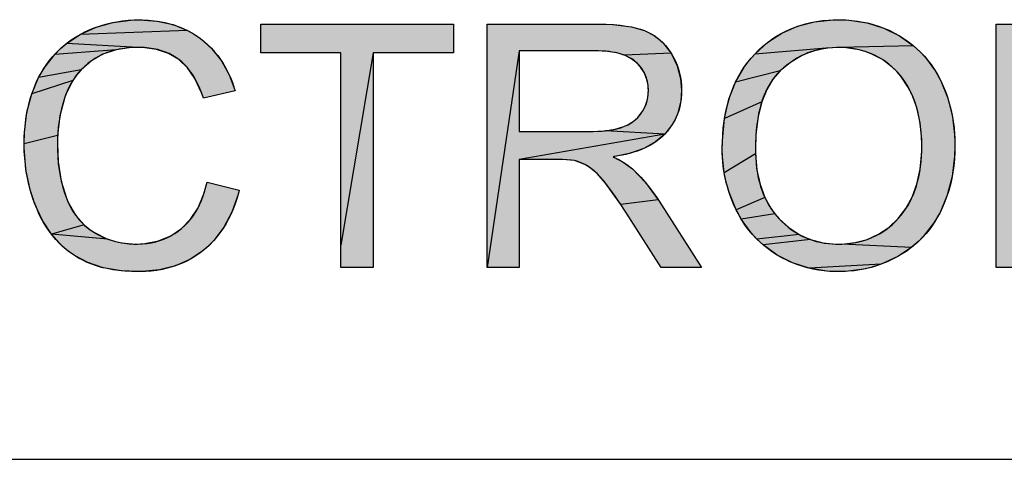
# Model space of a CAD drawing. Extents: x 0 to 1189, y 0 to 841.
# Tile 32 of 53: x 989.43 to 1006.23, y 70 to 77.5. Entities that reach past the tile are written whole.
import ezdxf

# ---------------------------------------------------------------- set-up
doc = ezdxf.new("R2010")
doc.units = 0
doc.header["$LTSCALE"] = 65.395
doc.header["$MEASUREMENT"] = 0
doc.layers.get('0').update_dxf_attribs({"linetype": 'CONTINUOUS'})

msp = doc.modelspace()

# ---------------------------------------------------------------- linework, layer by layer
at = {"color": 4, "linetype": 'Continuous'}
for p, q in [((990.73248, 77.3667), (991.02133, 77.44867)), ((991.02133, 77.44867), (991.32825, 77.4885)), ((991.32825, 77.4885), (991.46552, 77.49248)), ((991.46552, 77.49248), (991.46612, 77.49248)), ((991.46612, 77.49248), (991.77371, 77.47147)), ((991.77371, 77.47147), (992.04724, 77.41088)), ((1002.69951, 77.3836), (1002.9889, 77.45925)), ((1002.9889, 77.45925), (1003.30758, 77.49357)), ((1003.30758, 77.49357), (1003.40575, 77.49543)), ((1003.40575, 77.49543), (1003.58137, 77.4888)), ((1003.58137, 77.4888), (1003.8875, 77.44263)), ((990.45928, 77.24227), (990.73248, 77.3667)), ((992.2923, 77.31244), (990.45928, 77.24227)), ((992.04724, 77.41088), (992.2923, 77.31244)), ((992.2923, 77.31244), (992.40581, 77.24878)), ((993.54186, 77.42201), (996.83237, 77.42201)), ((993.54186, 76.93185), (993.54186, 77.42201)), ((996.83237, 77.42201), (996.83237, 76.93185)), ((999.24523, 77.42201), (999.55001, 77.41215)), ((999.55001, 77.41215), (999.86683, 77.37203)), ((999.86683, 77.37203), (1000.08913, 77.30978)), ((1000.08913, 77.30978), (1000.26571, 77.21835)), ((1002.43486, 77.26733), (1002.69951, 77.3836)), ((1003.8875, 77.44263), (1004.17376, 77.35333)), ((1004.17376, 77.35333), (1004.44192, 77.22086)), ((990.22793, 77.09037), (990.45928, 77.24227)), ((992.40581, 77.24878), (992.51335, 77.17545)), ((992.51335, 77.17545), (992.7091, 77.00134)), ((1000.26571, 77.21835), (1000.41764, 77.09015)), ((1002.19285, 77.1101), (1002.43486, 77.26733)), ((1004.44192, 77.22086), (1004.68045, 77.052)), ((990.02714, 76.90493), (990.12372, 77.00185)), ((991.07508, 76.98118), (990.02714, 76.90493)), ((990.12372, 77.00185), (990.22793, 77.09037)), ((991.45386, 77.02268), (990.22793, 77.09037)), ((991.07508, 76.98118), (990.8513, 76.90603)), ((991.33178, 77.01879), (991.07508, 76.98118)), ((991.45386, 77.02268), (991.33178, 77.01879)), ((991.52608, 77.02109), (991.45386, 77.02268)), ((991.76408, 76.98988), (991.52608, 77.02109)), ((991.9683, 76.92136), (991.76408, 76.98988)), ((992.7091, 77.00134), (992.87276, 76.79528)), ((997.9538, 76.96282), (997.40466, 73.27019)), ((999.27024, 76.96282), (997.9538, 76.96282)), ((997.9538, 76.96282), (997.9538, 75.58926)), ((999.46163, 76.95341), (999.27024, 76.96282)), ((999.61984, 76.92773), (999.46163, 76.95341)), ((1000.41764, 77.09015), (1000.54662, 76.92273)), ((1001.97216, 76.91062), (1002.19285, 77.1101)), ((1003.19071, 77.00799), (1001.97216, 76.91062)), ((1002.97436, 76.96072), (1002.87135, 76.9249)), ((1003.19071, 77.00799), (1002.97436, 76.96072)), ((1003.40853, 77.02268), (1003.19071, 77.00799)), ((1004.68045, 77.052), (1003.40853, 77.02268)), ((1003.53282, 77.01775), (1003.40853, 77.02268)), ((1003.7511, 76.98306), (1003.53282, 77.01775)), ((1003.85532, 76.95335), (1003.7511, 76.98306)), ((1003.95637, 76.91541), (1003.85532, 76.95335)), ((1004.68045, 77.052), (1004.78693, 76.95544)), ((1004.78693, 76.95544), (1004.88508, 76.85066)), ((989.85662, 76.68563), (990.02714, 76.90493)), ((990.6545, 76.79369), (990.47701, 76.63971)), ((990.8513, 76.90603), (990.6545, 76.79369)), ((992.14516, 76.81596), (991.9683, 76.92136)), ((992.29238, 76.67668), (992.14516, 76.81596)), ((992.87276, 76.79528), (993.00537, 76.55492)), ((994.90967, 76.93185), (993.54186, 76.93185)), ((994.90967, 73.27019), (994.90967, 76.93185)), ((995.45882, 76.93185), (994.90967, 73.65101)), ((996.83237, 76.93185), (995.45882, 76.93185)), ((995.45882, 76.93185), (995.45882, 73.27019)), ((999.74999, 76.88826), (999.61984, 76.92773)), ((1000.54662, 76.92273), (999.74999, 76.88826)), ((999.85655, 76.8366), (999.74999, 76.88826)), ((999.94315, 76.77333), (999.85655, 76.8366)), ((1000.54662, 76.92273), (1000.5511, 76.91549)), ((1000.5511, 76.91549), (1000.65027, 76.71036)), ((1001.78924, 76.68421), (1001.87614, 76.8011)), ((1001.87614, 76.8011), (1001.97216, 76.91062)), ((1002.77166, 76.88092), (1002.58224, 76.7685)), ((1002.87135, 76.9249), (1002.77166, 76.88092)), ((1004.14907, 76.81492), (1003.95637, 76.91541)), ((1004.31875, 76.68688), (1004.14907, 76.81492)), ((1004.88508, 76.85066), (1005.05631, 76.61639)), ((989.75353, 76.50851), (989.85662, 76.68563)), ((990.47701, 76.63971), (989.75353, 76.50851)), ((990.47701, 76.63971), (990.40166, 76.55227)), ((992.42122, 76.49118), (992.29238, 76.67668)), ((1000.02391, 76.68868), (999.94315, 76.77333)), ((1000.08498, 76.59577), (1000.02391, 76.68868)), ((1000.65027, 76.71036), (1000.70744, 76.49116)), ((1001.64279, 76.42823), (1001.78924, 76.68421)), ((1002.4042, 76.62161), (1001.64279, 76.42823)), ((1002.4042, 76.62161), (1002.27998, 76.47915)), ((1002.58224, 76.7685), (1002.4042, 76.62161)), ((1004.39462, 76.61322), (1004.31875, 76.68688)), ((1004.46449, 76.53311), (1004.39462, 76.61322)), ((1005.05631, 76.61639), (1005.14575, 76.45439)), ((989.63573, 76.22962), (989.75353, 76.50851)), ((990.33511, 76.45768), (989.63573, 76.22962)), ((990.33511, 76.45768), (990.22856, 76.24688)), ((990.40166, 76.55227), (990.33511, 76.45768)), ((992.5322, 76.24979), (992.42122, 76.49118)), ((993.00537, 76.55492), (993.10495, 76.28318)), ((1000.12735, 76.49378), (1000.08498, 76.59577)), ((1000.15124, 76.38183), (1000.12735, 76.49378)), ((1000.70744, 76.49116), (1000.72319, 76.28909)), ((1002.27998, 76.47915), (1002.17578, 76.30551)), ((1004.58645, 76.35295), (1004.46449, 76.53311)), ((1005.14575, 76.45439), (1005.26572, 76.15857)), ((993.10495, 76.28318), (992.56468, 76.15564)), ((1000.14678, 76.17033), (1000.15682, 76.28909)), ((1000.15682, 76.28909), (1000.15124, 76.38183)), ((1000.72319, 76.28909), (1000.71087, 76.1111)), ((1001.53163, 76.13884), (1001.64279, 76.42823)), ((1002.17578, 76.30551), (1002.09177, 76.0959)), ((1004.64985, 76.22819), (1004.58645, 76.35295)), ((989.55482, 75.92071), (989.63573, 76.22962)), ((990.20315, 76.17686), (990.11767, 75.85428)), ((990.22856, 76.24688), (990.20315, 76.17686)), ((992.56468, 76.15564), (992.5322, 76.24979)), ((1000.11665, 76.05723), (1000.13423, 76.11309)), ((1000.13423, 76.11309), (1000.14678, 76.17033)), ((1000.71087, 76.1111), (1000.65962, 75.90278)), ((1001.45654, 75.81096), (1001.53163, 76.13884)), ((1004.73547, 75.99584), (1004.64985, 76.22819)), ((1005.26572, 76.15857), (1005.34558, 75.83647)), ((1000.0465, 75.91691), (1000.06641, 75.94957)), ((1000.06641, 75.94957), (1000.11665, 76.05723)), ((1002.09177, 76.0959), (1001.45654, 75.81096)), ((1002.09177, 76.0959), (1002.02967, 75.84424)), ((1004.79278, 75.73715), (1004.73547, 75.99584)), ((989.51218, 75.57699), (989.55482, 75.92071)), ((990.11767, 75.85428), (990.07663, 75.52314)), ((999.89514, 75.75728), (999.9785, 75.8301)), ((999.9785, 75.8301), (1000.0465, 75.91691)), ((1000.61905, 75.80604), (1000.56846, 75.71413)), ((1000.65962, 75.90278), (1000.61905, 75.80604)), ((1001.42013, 75.43856), (1001.45654, 75.81096)), ((1002.02967, 75.84424), (1001.99261, 75.54351)), ((1005.34558, 75.83647), (1005.38413, 75.48454)), ((999.19694, 75.58982), (999.41884, 75.60273)), ((999.41884, 75.60273), (999.59176, 75.62979)), ((1000.43713, 75.54472), (999.41884, 75.60273)), ((999.59176, 75.62979), (999.72373, 75.66756)), ((999.72373, 75.66756), (999.79523, 75.69786)), ((999.79523, 75.69786), (999.89514, 75.75728)), ((1000.56846, 75.71413), (1000.43713, 75.54472)), ((1004.82001, 75.44875), (1004.79278, 75.73715)), ((989.5061, 75.37751), (989.51218, 75.57699)), ((990.07663, 75.52314), (989.5061, 75.37751)), ((990.07663, 75.52314), (990.07265, 75.38046)), ((1000.43713, 75.54472), (997.9538, 75.11355)), ((999.13509, 75.58927), (999.19694, 75.58982)), ((1000.43713, 75.54472), (1000.28065, 75.41106)), ((1001.41727, 75.29242), (1001.42013, 75.43856)), ((1001.99261, 75.54351), (1001.98382, 75.28372)), ((1004.82193, 75.34375), (1004.82001, 75.44875)), ((1005.38413, 75.48454), (1005.38743, 75.34079)), ((989.50686, 75.3082), (989.5061, 75.37751)), ((989.53681, 74.94379), (989.50686, 75.3082)), ((990.07265, 75.38046), (990.08651, 75.07392)), ((1000.08187, 75.30057), (999.8328, 75.21409)), ((1000.28065, 75.41106), (1000.08187, 75.30057)), ((1001.41849, 75.21456), (1001.41727, 75.29242)), ((1001.98382, 75.28372), (1001.98487, 75.20774)), ((1004.8202, 75.24019), (1004.82193, 75.34375)), ((1005.38743, 75.34079), (1005.3825, 75.16679)), ((998.69083, 75.11226), (998.59082, 75.11355)), ((998.89723, 75.09423), (998.69083, 75.11226)), ((999.8328, 75.21409), (999.55356, 75.15896)), ((999.55356, 75.15896), (999.7245, 75.06824)), ((1001.45183, 74.88393), (1001.41849, 75.21456)), ((1001.98487, 75.20774), (1001.45183, 74.88393)), ((1001.98487, 75.20774), (1002.00893, 74.92875)), ((1004.7941, 74.94743), (1004.8202, 75.24019)), ((1005.3825, 75.16679), (1005.34035, 74.82064)), ((989.60973, 74.59646), (989.53681, 74.94379)), ((990.08651, 75.07392), (990.13863, 74.74372)), ((999.07096, 75.0278), (998.89723, 75.09423)), ((999.14762, 74.98305), (999.07096, 75.0278)), ((999.2812, 74.87205), (999.14762, 74.98305)), ((999.7245, 75.06824), (999.8852, 74.95225)), ((999.8852, 74.95225), (1000.10516, 74.72091)), ((1002.00893, 74.92875), (1002.06243, 74.68285)), ((1004.73932, 74.6921), (1004.7941, 74.94743)), ((999.42602, 74.70569), (999.2812, 74.87205)), ((1001.48559, 74.72279), (1001.45183, 74.88393)), ((1005.34035, 74.82064), (1005.25696, 74.50333)), ((989.66228, 74.42834), (989.60973, 74.59646)), ((990.13863, 74.74372), (990.22629, 74.45531)), ((992.57262, 74.52574), (992.62645, 74.72605)), ((992.62645, 74.72605), (993.17646, 74.58685)), ((999.68437, 74.34555), (999.42602, 74.70569)), ((1000.10516, 74.72091), (1000.32643, 74.42293)), ((1001.53073, 74.56442), (1001.48559, 74.72279)), ((1002.06243, 74.68285), (1002.14339, 74.46542)), ((1004.65831, 74.4693), (1004.73932, 74.6921)), ((989.72552, 74.26391), (989.66228, 74.42834)), ((990.22629, 74.45531), (990.26433, 74.36689)), ((992.47271, 74.28682), (992.57262, 74.52574)), ((993.15683, 74.51415), (993.04898, 74.21244)), ((993.17646, 74.58685), (993.15683, 74.51415)), ((1000.32643, 74.42293), (999.68437, 74.34555)), ((1001.65513, 74.25625), (1001.53073, 74.56442)), ((1002.14339, 74.46542), (1001.65513, 74.25625)), ((1002.14339, 74.46542), (1002.25125, 74.27258)), ((1004.55219, 74.27484), (1004.65831, 74.4693)), ((1005.25696, 74.50333), (1005.13304, 74.21084)), ((989.81774, 74.07294), (989.72552, 74.26391)), ((990.26433, 74.36689), (990.3835, 74.1629)), ((992.34645, 74.09204), (992.47271, 74.28682)), ((999.82326, 74.13445), (999.68437, 74.34555)), ((1001.74187, 74.0965), (1001.65513, 74.25625)), ((1002.25125, 74.27258), (1002.31556, 74.18435)), ((1004.42069, 74.10539), (1004.55219, 74.27484)), ((990.3835, 74.1629), (990.53029, 73.99671)), ((992.19336, 73.93522), (992.34645, 74.09204)), ((993.04898, 74.21244), (992.91261, 73.95529)), ((1002.31556, 74.18435), (1001.74187, 74.0965)), ((1001.91163, 73.86024), (1001.74187, 74.0965)), ((1002.31556, 74.18435), (1002.3868, 74.10156)), ((1002.3868, 74.10156), (1002.55156, 73.95002)), ((1004.25943, 73.95436), (1004.42069, 74.10539)), ((1005.13304, 74.21084), (1005.02878, 74.03047)), ((989.97242, 73.8359), (989.81774, 74.07294)), ((990.53029, 73.99671), (989.97242, 73.8359)), ((990.53029, 73.99671), (990.61478, 73.92644)), ((990.61478, 73.92644), (990.7067, 73.86475)), ((992.00663, 73.8093), (992.19336, 73.93522)), ((992.91261, 73.95529), (992.74833, 73.73725)), ((1002.55156, 73.95002), (1002.72949, 73.83226)), ((1004.08376, 73.83632), (1004.25943, 73.95436)), ((1005.02878, 74.03047), (1004.85362, 73.80341)), ((990.9308, 73.7558), (989.97242, 73.8359)), ((990.15454, 73.63656), (989.97242, 73.8359)), ((990.7067, 73.86475), (990.9308, 73.7558)), ((990.9308, 73.7558), (991.04731, 73.71778)), ((991.79868, 73.72334), (992.00663, 73.8093)), ((1002.00941, 73.75401), (1001.91163, 73.86024)), ((1002.72949, 73.83226), (1002.00941, 73.75401)), ((1002.11582, 73.65573), (1002.00941, 73.75401)), ((1002.72949, 73.83226), (1002.82409, 73.78531)), ((1002.82409, 73.78531), (1002.92246, 73.74632)), ((1003.89221, 73.74967), (1004.08376, 73.83632)), ((1004.85362, 73.80341), (1004.75453, 73.70329)), ((990.25642, 73.55001), (990.15454, 73.63656)), ((991.04731, 73.71778), (991.16684, 73.69072)), ((991.16684, 73.69072), (991.41245, 73.66935)), ((991.41245, 73.66935), (991.56762, 73.67733)), ((991.56762, 73.67733), (991.79868, 73.72334)), ((992.65532, 73.64149), (992.55493, 73.55433)), ((992.74833, 73.73725), (992.65532, 73.64149)), ((1002.92246, 73.74632), (1002.11582, 73.65573)), ((1002.35496, 73.48282), (1002.11582, 73.65573)), ((1002.92246, 73.74632), (1003.13086, 73.69217)), ((1003.13086, 73.69217), (1003.35794, 73.66987)), ((1003.35794, 73.66987), (1003.39983, 73.66935)), ((1003.39983, 73.66935), (1003.45567, 73.67024)), ((1003.45567, 73.67024), (1003.68395, 73.69423)), ((1004.64771, 73.612), (1003.45567, 73.67024)), ((1003.68395, 73.69423), (1003.89221, 73.74967)), ((1004.64771, 73.612), (1004.41094, 73.45585)), ((1004.75453, 73.70329), (1004.64771, 73.612)), ((990.36549, 73.47221), (990.25642, 73.55001)), ((990.59071, 73.35324), (990.36549, 73.47221)), ((992.55493, 73.55433), (992.33216, 73.40672)), ((1002.61702, 73.34859), (1002.35496, 73.48282)), ((1004.41094, 73.45585), (1004.12718, 73.32628)), ((990.85308, 73.2666), (990.59071, 73.35324)), ((991.15915, 73.21421), (990.85308, 73.2666)), ((992.08733, 73.29863), (991.81806, 73.2296)), ((992.33216, 73.40672), (992.08733, 73.29863)), ((995.45882, 73.27019), (994.90967, 73.27019)), ((1002.89787, 73.25722), (1002.61702, 73.34859)), ((1004.12718, 73.32628), (1002.89787, 73.25722)), ((1003.20074, 73.20821), (1002.89787, 73.25722)), ((1003.9806, 73.27846), (1003.83084, 73.24194)), ((1004.12718, 73.32628), (1003.9806, 73.27846)), ((991.45682, 73.19955), (991.15915, 73.21421)), ((991.51939, 73.20038), (991.45682, 73.19955)), ((991.81806, 73.2296), (991.51939, 73.20038)), ((1003.40279, 73.19955), (1003.20074, 73.20821)), ((1003.52147, 73.20267), (1003.40279, 73.19955)), ((1003.83084, 73.24194), (1003.52147, 73.20267))]:
    msp.add_line(p, q, dxfattribs=at)
at = {"color": 3, "linetype": 'Continuous'}
for q in [(1037, 70), (1174, 70)]:
    msp.add_line((909, 70), q, dxfattribs=at)
at = {"color": 4, "linetype": 'Continuous'}
for points in [[(989.50611, 75.37163), (989.50612, 75.38732), (989.50868, 75.50817), (989.51554, 75.62469), (989.52656, 75.73709), (989.54163, 75.84555), (989.56064, 75.95024), (989.58349, 76.05134), (989.61012, 76.14902), (989.64047, 76.24343), (989.6745, 76.33472), (989.71218, 76.42304), (989.75353, 76.50851), (989.78373, 76.56505), (989.83051, 76.64475), (989.8801, 76.72044), (989.9325, 76.79228), (989.98775, 76.86044), (990.04589, 76.92503), (990.10699, 76.98618), (990.13868, 77.0155), (990.17113, 77.04397), (990.23832, 77.09842), (990.30866, 77.14958), (990.38226, 77.19752), (990.45928, 77.24226), (990.54408, 77.28627), (990.63035, 77.32596), (990.67407, 77.3442), (990.71818, 77.36139), (990.80757, 77.39257), (990.89863, 77.41954), (990.99145, 77.44231), (991.08616, 77.46088), (991.18289, 77.47523), (991.28176, 77.4853), (991.38291, 77.49105), (991.46552, 77.49248), (991.52544, 77.49174), (991.62582, 77.48703), (991.72228, 77.47811), (991.81505, 77.46512), (991.90431, 77.44816), (991.99028, 77.42732), (992.07312, 77.40268), (992.15301, 77.37426), (992.23012, 77.3421), (992.30459, 77.30617), (992.37655, 77.26645), (992.41164, 77.24514), (992.44614, 77.22287), (992.51335, 77.17545), (992.5789, 77.12368), (992.64109, 77.06884), (992.70003, 77.01084), (992.75576, 76.94966), (992.80833, 76.88521), (992.8578, 76.81739), (992.90422, 76.74606), (992.9476, 76.67106), (992.98796, 76.59222), (993.02528, 76.50936), (993.05951, 76.42226), (993.09059, 76.33073), (993.10495, 76.28318), (992.56468, 76.15563), (992.5532, 76.19056), (992.52065, 76.28012), (992.48612, 76.36259), (992.4497, 76.43844), (992.41146, 76.50809), (992.37147, 76.57195), (992.32975, 76.63038), (992.2863, 76.68372), (992.2411, 76.73226), (992.19408, 76.77627), (992.14516, 76.81596), (992.11891, 76.83511), (992.09201, 76.85332), (992.0363, 76.88695), (991.97789, 76.9169), (991.91661, 76.94323), (991.85226, 76.96594), (991.78463, 76.98499), (991.71346, 77.0003), (991.63852, 77.01176), (991.55953, 77.01923), (991.47621, 77.02253), (991.45386, 77.02268), (991.3838, 77.02142), (991.29497, 77.016), (991.2103, 77.00645), (991.12951, 76.99294), (991.05238, 76.97559), (990.97867, 76.95448), (990.90817, 76.92968), (990.84067, 76.90122), (990.776, 76.86909), (990.71399, 76.83327), (990.68393, 76.81395), (990.6545, 76.79369), (990.5938, 76.74743), (990.5371, 76.69864), (990.48423, 76.64724), (990.43505, 76.59318), (990.38945, 76.53634), (990.34737, 76.47665), (990.30878, 76.41404), (990.27363, 76.34837), (990.2419, 76.27946), (990.21361, 76.20713), (990.20315, 76.17686), (990.17128, 76.0757), (990.14389, 75.97374), (990.13187, 75.92244), (990.12095, 75.87092), (990.10245, 75.76725), (990.08839, 75.66267), (990.07877, 75.55713), (990.0736, 75.45055), (990.07265, 75.38046), (990.07405, 75.2803), (990.07965, 75.16), (990.08937, 75.04517), (990.10303, 74.93553), (990.1205, 74.83077), (990.14166, 74.73063), (990.16639, 74.63483), (990.19462, 74.54314), (990.22629, 74.45531), (990.24583, 74.40794), (990.27953, 74.33556), (990.31595, 74.26772), (990.35506, 74.20419)], [(1001.41727, 75.29242), (1001.41883, 75.40081), (1001.42478, 75.52703), (1001.43502, 75.64807), (1001.44939, 75.76415), (1001.46775, 75.8755), (1001.48998, 75.98233), (1001.51596, 76.08484), (1001.54561, 76.18324), (1001.57887, 76.2777), (1001.61566, 76.3684), (1001.65598, 76.45552), (1001.69979, 76.53921), (1001.7471, 76.61961), (1001.79795, 76.69685), (1001.85238, 76.77104), (1001.88096, 76.80704), (1001.91045, 76.8423), (1001.97216, 76.91062), (1002.04028, 76.97895), (1002.11031, 77.04267), (1002.1823, 77.10192), (1002.2563, 77.15683), (1002.33241, 77.20751), (1002.4107, 77.25405), (1002.49126, 77.29649), (1002.57412, 77.33484), (1002.65938, 77.36915), (1002.74719, 77.39943), (1002.83767, 77.42566), (1002.93099, 77.44783), (1003.02729, 77.46588), (1003.12673, 77.47974), (1003.22949, 77.48932), (1003.33575, 77.49449), (1003.40575, 77.49543), (1003.42328, 77.49537), (1003.5269, 77.4923), (1003.62799, 77.48472), (1003.72665, 77.47269), (1003.82302, 77.4563), (1003.91721, 77.43558), (1004.00933, 77.41057), (1004.09948, 77.38126), (1004.18777, 77.34766), (1004.27424, 77.30974), (1004.35893, 77.26749), (1004.44192, 77.22086), (1004.52168, 77.17055), (1004.59767, 77.11715), (1004.67003, 77.06064), (1004.73888, 77.00098), (1004.80432, 76.93809), (1004.83579, 76.90542), (1004.86643, 76.87193), (1004.92521, 76.80246), (1004.98074, 76.72958), (1005.03305, 76.65318), (1005.08219, 76.57312), (1005.12815, 76.48926), (1005.14575, 76.45439), (1005.1881, 76.36331), (1005.22646, 76.26969), (1005.26084, 76.17346), (1005.29121, 76.07449), (1005.31755, 75.97268), (1005.33981, 75.86792), (1005.35792, 75.76008), (1005.37181, 75.64904), (1005.38138, 75.53467), (1005.38652, 75.41683), (1005.38743, 75.34079), (1005.38556, 75.23301), (1005.3792, 75.11708), (1005.36845, 75.0046), (1005.35341, 74.89539), (1005.33417, 74.78931), (1005.31079, 74.68621), (1005.28333, 74.58596), (1005.25182, 74.48841), (1005.21627, 74.39346), (1005.17669, 74.30097), (1005.13304, 74.21084), (1005.10371, 74.15551), (1005.0556, 74.07283), (1005.00464, 73.99437), (1004.95079, 73.91995), (1004.89406, 73.84942), (1004.83438, 73.78263), (1004.77169, 73.71947), (1004.7392, 73.68921), (1004.70593, 73.65983), (1004.63708, 73.60372), (1004.56505, 73.55105), (1004.48971, 73.50177), (1004.41094, 73.45585), (1004.32196, 73.40968), (1004.23206, 73.36826), (1004.14114, 73.33148), (1004.04909, 73.29927), (1004.00259, 73.28486), (1003.95578, 73.27157), (1003.86121, 73.24838), (1003.76525, 73.22966), (1003.66776, 73.21543), (1003.56861, 73.20568), (1003.46765, 73.20047), (1003.40279, 73.19955), (1003.35942, 73.19994), (1003.25571, 73.20409), (1003.15496, 73.21271), (1003.05698, 73.22569), (1002.96161, 73.24297), (1002.86869, 73.2645), (1002.77807, 73.29025), (1002.68959, 73.32022), (1002.60314, 73.35442), (1002.56062, 73.37313), (1002.51857, 73.39291), (1002.43588, 73.43568), (1002.35496, 73.48282), (1002.27492, 73.5345), (1002.19875, 73.58917), (1002.12633, 73.64685), (1002.05751, 73.70761), (1001.99221, 73.77149), (1001.93034, 73.83854), (1001.87188, 73.9088), (1001.81677, 73.98236), (1001.76495, 74.05934), (1001.71639, 74.13988), (1001.67108, 74.22411), (1001.65513, 74.25625), (1001.61067, 74.35292), (1001.5709, 74.4505), (1001.53577, 74.54904), (1001.50521, 74.64862), (1001.49164, 74.69883), (1001.4792, 74.74931), (1001.45774, 74.85112), (1001.44082, 74.95411), (1001.42843, 75.05836), (1001.4206, 75.16398), (1001.41737, 75.27103), (1001.41727, 75.29242)], [(997.40466, 73.27019), (997.40466, 77.42201), (999.24523, 77.42201), (999.29435, 77.42178), (999.43522, 77.41839), (999.56242, 77.41126), (999.67688, 77.40077), (999.77953, 77.38729), (999.87124, 77.37115), (999.95288, 77.35266), (1000.02525, 77.33212), (1000.08913, 77.30978), (1000.14793, 77.28471), (1000.20402, 77.25605), (1000.25757, 77.22373), (1000.30866, 77.18774), (1000.35734, 77.14802), (1000.40374, 77.10444), (1000.44791, 77.05685), (1000.48993, 77.00506), (1000.52981, 76.94883), (1000.5511, 76.91549), (1000.58718, 76.85184), (1000.6189, 76.78698), (1000.64637, 76.72081), (1000.66963, 76.65323), (1000.68871, 76.5842), (1000.70363, 76.5136), (1000.71438, 76.44126), (1000.72092, 76.36703), (1000.72319, 76.29075), (1000.72319, 76.28909), (1000.72157, 76.22315), (1000.71577, 76.14988), (1000.70588, 76.07947), (1000.69199, 76.01171), (1000.67416, 75.94638), (1000.65241, 75.8833), (1000.62672, 75.8223), (1000.61239, 75.79252), (1000.59705, 75.76322), (1000.56338, 75.70604), (1000.5256, 75.65064), (1000.48358, 75.5969), (1000.43713, 75.54472), (1000.3916, 75.49967), (1000.34209, 75.45693), (1000.28841, 75.41647), (1000.23034, 75.37828), (1000.16763, 75.34237), (1000.1, 75.30878), (1000.02717, 75.27759), (999.94881, 75.24889), (999.86459, 75.2228), (999.77416, 75.19947), (999.67715, 75.17906), (999.57317, 75.16175), (999.55356, 75.15896), (999.56335, 75.15427), (999.65118, 75.10972), (999.72585, 75.06743), (999.78885, 75.02721), (999.84157, 74.98888), (999.8852, 74.95225), (999.95597, 74.8844), (1000.02684, 74.81029), (1000.09787, 74.72958), (1000.1691, 74.6419), (1000.24056, 74.54689), (1000.31228, 74.44411), (1000.34143, 74.40015), (1001.06353, 73.27019), (1000.3724, 73.27019), (999.82326, 74.13445), (999.69722, 74.32639), (999.58822, 74.48597), (999.49893, 74.61029), (999.42602, 74.70569), (999.3943, 74.74543), (999.33512, 74.81484), (999.28135, 74.87189), (999.23249, 74.91807), (999.18807, 74.95472), (999.14762, 74.98305), (999.11749, 75.00181), (999.06255, 75.03212), (999.0077, 75.05747), (998.95268, 75.07811), (998.89723, 75.09423), (998.8462, 75.10214), (998.77375, 75.10859), (998.67502, 75.11266), (998.59082, 75.11355), (997.9538, 75.11355), (997.9538, 73.27019), (997.40466, 73.27019)], [(1006.09022, 73.27019), (1006.09022, 77.42201), (1006.6538, 77.42201), (1008.83455, 74.16246), (1008.83455, 77.42201), (1009.36142, 77.42201), (1009.36142, 73.27019), (1008.79783, 73.27019), (1006.61709, 76.53269), (1006.61709, 73.27019), (1006.09022, 73.27019)], [(997.9538, 75.58926), (999.13509, 75.58926), (999.21518, 75.5902), (999.29179, 75.59302), (999.36273, 75.59758), (999.4283, 75.60375), (999.48876, 75.61139), (999.54438, 75.62038), (999.59543, 75.6306), (999.64216, 75.64193), (999.68485, 75.65429), (999.72373, 75.66756), (999.73876, 75.67325), (999.77577, 75.68877), (999.81072, 75.70561), (999.8437, 75.72375), (999.87481, 75.74319), (999.90415, 75.76392), (999.93179, 75.78597), (999.95781, 75.80935), (999.98226, 75.83411), (1000.00518, 75.86026), (1000.02658, 75.88784), (1000.0465, 75.91691), (1000.05573, 75.93158), (1000.07513, 75.9652), (1000.09236, 75.99914), (1000.10748, 76.03347), (1000.12055, 76.06824), (1000.1316, 76.10351), (1000.14065, 76.13933), (1000.14769, 76.17573), (1000.15274, 76.21278), (1000.15579, 76.25054), (1000.15682, 76.28909), (1000.1559, 76.32745), (1000.15299, 76.36628), (1000.14816, 76.40375), (1000.14144, 76.43995), (1000.13286, 76.47497), (1000.12245, 76.50888), (1000.1102, 76.54177), (1000.09611, 76.57368), (1000.08836, 76.5893), (1000.08014, 76.60469), (1000.06231, 76.6348), (1000.04256, 76.66405), (1000.02084, 76.6925), (999.99709, 76.72018), (999.97122, 76.74711), (999.94315, 76.77333), (999.91757, 76.79473), (999.89012, 76.81498), (999.86071, 76.83409), (999.82922, 76.85205), (999.79555, 76.86885), (999.75956, 76.88447), (999.72114, 76.89886), (999.68014, 76.91199), (999.63641, 76.92379), (999.58979, 76.9342), (999.54012, 76.94315), (999.48724, 76.95054), (999.43097, 76.95629), (999.37112, 76.9603), (999.30751, 76.96246), (999.2675, 76.96282)], [(1001.98382, 75.28372), (1001.98423, 75.23582), (1001.98759, 75.1413), (1001.99422, 75.05065), (1002.00399, 74.96369), (1002.0168, 74.88025), (1002.03255, 74.80016), (1002.05116, 74.72328), (1002.07256, 74.64945), (1002.09671, 74.57852), (1002.12355, 74.51037), (1002.15307, 74.44487), (1002.18525, 74.38189), (1002.22011, 74.32134), (1002.25766, 74.2631), (1002.29794, 74.20709), (1002.34098, 74.15325), (1002.3868, 74.10156), (1002.43806, 74.04933), (1002.49048, 74.00083), (1002.54409, 73.95592), (1002.59894, 73.9145), (1002.65508, 73.87646), (1002.71256, 73.84172), (1002.77148, 73.8102), (1002.80149, 73.79564), (1002.83189, 73.78187), (1002.8938, 73.75671), (1002.95731, 73.73471), (1003.02251, 73.71584), (1003.08951, 73.70012), (1003.15842, 73.68757), (1003.22936, 73.67824), (1003.30245, 73.67219), (1003.37782, 73.66949), (1003.39983, 73.66935), (1003.43543, 73.66971), (1003.51142, 73.67298), (1003.58498, 73.67959), (1003.65626, 73.68944), (1003.72537, 73.70247), (1003.79244, 73.71863), (1003.85757, 73.7379), (1003.92088, 73.76026), (1003.98247, 73.78571), (1004.04243, 73.81428), (1004.1008, 73.84599), (1004.15762, 73.88086), (1004.21297, 73.91896), (1004.2669, 73.96036), (1004.31947, 74.00515), (1004.37072, 74.05345), (1004.42069, 74.10539), (1004.46507, 74.1564), (1004.50689, 74.20982), (1004.54617, 74.26571), (1004.58297, 74.32418), (1004.61728, 74.38533), (1004.64911, 74.44927), (1004.67845, 74.51611), (1004.70526, 74.58599), (1004.72951, 74.65904), (1004.75114, 74.73542), (1004.77008, 74.81527), (1004.78625, 74.89876), (1004.79955, 74.98604), (1004.80988, 75.0773), (1004.81711, 75.1727), (1004.82112, 75.27242), (1004.82193, 75.34375), (1004.82154, 75.39126), (1004.81822, 75.48886), (1004.81158, 75.58307), (1004.80174, 75.67399), (1004.7888, 75.76175), (1004.77283, 75.84646), (1004.75391, 75.92825), (1004.73211, 76.00721), (1004.70747, 76.08345), (1004.68004, 76.15708), (1004.64985, 76.22819), (1004.63776, 76.25427), (1004.60495, 76.3194), (1004.56986, 76.38137), (1004.53251, 76.44034), (1004.49288, 76.49641), (1004.45096, 76.54969), (1004.40671, 76.60028), (1004.36009, 76.64827), (1004.31107, 76.69369), (1004.25962, 76.73657), (1004.20565, 76.77697), (1004.14907, 76.81492), (1004.08905, 76.85048), (1004.02802, 76.8826), (1003.96591, 76.91134), (1003.90262, 76.93676), (1003.8705, 76.94825), (1003.83807, 76.95891), (1003.77226, 76.97777), (1003.70507, 76.99335), (1003.63642, 77.00566), (1003.56618, 77.01468), (1003.49424, 77.02035), (1003.42049, 77.02263), (1003.40853, 77.02268), (1003.36685, 77.02216), (1003.29193, 77.01858), (1003.21895, 77.01163), (1003.14781, 77.00139), (1003.07839, 76.98789), (1003.01058, 76.97116), (1002.94428, 76.95122), (1002.87941, 76.92804), (1002.84746, 76.91523), (1002.81585, 76.90161), (1002.75363, 76.87192), (1002.69265, 76.83893), (1002.63285, 76.80257), (1002.57415, 76.76276), (1002.51651, 76.71941), (1002.45987, 76.6724), (1002.4042, 76.62161), (1002.36257, 76.57957), (1002.32296, 76.53456), (1002.28533, 76.48646), (1002.24966, 76.43515), (1002.21595, 76.38048), (1002.18422, 76.32227), (1002.15449, 76.26036), (1002.12681, 76.19456), (1002.10126, 76.12466), (1002.0779, 76.05045), (1002.05682, 75.97171), (1002.03814, 75.88822), (1002.02197, 75.79972), (1002.00845, 75.70597), (1001.99771, 75.60673), (1001.98992, 75.50171), (1001.98523, 75.39066), (1001.98382, 75.28372)], [(993.17646, 74.58685), (993.16935, 74.55959), (993.13935, 74.45545), (993.10628, 74.35651), (993.07023, 74.26253), (993.03129, 74.1733), (992.98952, 74.08861), (992.94495, 74.00827), (992.89763, 73.93209), (992.84755, 73.85992), (992.79471, 73.79159), (992.73908, 73.72698), (992.68061, 73.66596), (992.61925, 73.60843), (992.55493, 73.55433), (992.48665, 73.50323), (992.41632, 73.45621), (992.34385, 73.41318), (992.26917, 73.3741), (992.19223, 73.33895), (992.11289, 73.30769), (992.03102, 73.28031), (991.94646, 73.25681), (991.85905, 73.23723), (991.76861, 73.22163), (991.67498, 73.21009), (991.57795, 73.20272), (991.47734, 73.19964), (991.45682, 73.19955), (991.45582, 73.19955), (991.33767, 73.20177), (991.22534, 73.20823), (991.11856, 73.21873), (991.01706, 73.23309), (990.92056, 73.25115), (990.82881, 73.27278), (990.74158, 73.29784), (990.65862, 73.32625), (990.57974, 73.35793), (990.50471, 73.39283), (990.43335, 73.43093), (990.36549, 73.47221), (990.29564, 73.52042), (990.22874, 73.57208), (990.16471, 73.62724), (990.10354, 73.68591), (990.04515, 73.74819), (989.98949, 73.81419), (989.93652, 73.88404), (989.88623, 73.95788), (989.83861, 74.03587), (989.79367, 74.11818), (989.75145, 74.20501), (989.72552, 74.26391), (989.68426, 74.36752), (989.64731, 74.47254), (989.63043, 74.5256), (989.61463, 74.57903), (989.58624, 74.68702), (989.56211, 74.79659), (989.54225, 74.90783), (989.52669, 75.02086), (989.51544, 75.13576), (989.50856, 75.25265), (989.50611, 75.37163)], [(990.35506, 74.20419), (990.39685, 74.14475), (990.44134, 74.08919), (990.48859, 74.03734), (990.53867, 73.98905), (990.59168, 73.94421), (990.64766, 73.9028), (990.7067, 73.86475), (990.77698, 73.82519), (990.84806, 73.79028), (990.92006, 73.75992), (990.99312, 73.73399), (991.03008, 73.72266), (991.06735, 73.71243), (991.14279, 73.69524), (991.21956, 73.68239), (991.29783, 73.67388), (991.37775, 73.66976), (991.41245, 73.66935), (991.44288, 73.66964), (991.52427, 73.67343), (991.60251, 73.68148), (991.67779, 73.69365), (991.75031, 73.70987), (991.82025, 73.73008), (991.88778, 73.75424), (991.95304, 73.78236), (991.98488, 73.79792), (992.01618, 73.81449), (992.07721, 73.85061), (992.13623, 73.89082), (992.19336, 73.93522), (992.24484, 73.98101), (992.29358, 74.03042), (992.33966, 74.08359), (992.38312, 74.14068), (992.424, 74.20187), (992.4623, 74.26739), (992.49799, 74.33746), (992.53102, 74.41235), (992.56132, 74.49232), (992.58877, 74.57768), (992.61327, 74.66872), (992.62645, 74.72605)]]:
    msp.add_lwpolyline(points, dxfattribs=at)
for points in [[(990.73248, 77.3667), (991.02133, 77.44867), (992.04724, 77.41088)], [(991.02133, 77.44867), (991.32825, 77.4885), (991.77371, 77.47147)], [(991.77371, 77.47147), (992.04724, 77.41088), (991.02133, 77.44867)], [(991.32825, 77.4885), (991.46552, 77.49248), (991.46612, 77.49248)], [(991.46612, 77.49248), (991.77371, 77.47147), (991.32825, 77.4885)], [(1002.69951, 77.3836), (1002.9889, 77.45925), (1003.8875, 77.44263)], [(1002.9889, 77.45925), (1003.30758, 77.49357), (1003.58137, 77.4888)], [(1003.58137, 77.4888), (1003.8875, 77.44263), (1002.9889, 77.45925)], [(1003.40575, 77.49543), (1003.58137, 77.4888), (1003.30758, 77.49357)], [(990.45928, 77.24227), (990.73248, 77.3667), (992.2923, 77.31244)], [(990.45928, 77.24227), (992.2923, 77.31244), (992.40581, 77.24878)], [(992.04724, 77.41088), (992.2923, 77.31244), (990.73248, 77.3667)], [(996.83237, 77.37103), (993.54186, 76.98283), (996.83237, 77.42201)], [(996.83237, 77.42201), (993.54186, 76.98283), (993.88407, 77.42201)], [(993.54186, 76.98283), (993.54186, 77.42201), (993.88407, 77.42201)], [(993.54186, 76.98283), (996.83237, 77.37103), (993.54186, 76.93185)], [(993.54186, 76.93185), (996.83237, 77.37103), (994.76742, 76.93185)], [(994.76742, 76.93185), (996.83237, 77.37103), (994.90967, 76.93185)], [(994.90967, 76.93185), (996.83237, 77.37103), (995.45882, 76.93185)], [(995.45882, 76.93185), (996.83237, 77.37103), (996.68952, 76.93185)], [(996.83237, 77.37103), (996.83237, 76.93185), (996.68952, 76.93185)], [(999.24523, 77.42201), (997.9538, 76.96282), (997.40466, 77.42201)], [(997.40466, 73.27019), (997.40466, 77.42201), (997.9538, 76.96282)], [(999.55001, 77.41215), (997.9538, 76.96282), (999.24523, 77.42201)], [(999.86683, 77.37203), (997.9538, 76.96282), (999.55001, 77.41215)], [(1000.08913, 77.30978), (997.9538, 76.96282), (999.86683, 77.37203)], [(1000.26571, 77.21835), (997.9538, 76.96282), (1000.08913, 77.30978)], [(1002.43486, 77.26733), (1002.69951, 77.3836), (1004.17376, 77.35333)], [(1004.17376, 77.35333), (1004.44192, 77.22086), (1002.43486, 77.26733)], [(1003.8875, 77.44263), (1004.17376, 77.35333), (1002.69951, 77.3836)], [(1006.61709, 76.53269), (1006.09022, 73.27019), (1006.6538, 77.42201)], [(1006.09022, 73.27019), (1006.09022, 77.42201), (1006.6538, 77.42201)], [(990.22793, 77.09037), (990.45928, 77.24227), (992.51335, 77.17545)], [(990.22793, 77.09037), (992.51335, 77.17545), (991.45386, 77.02268)], [(992.40581, 77.24878), (992.51335, 77.17545), (990.45928, 77.24227)], [(991.45386, 77.02268), (992.51335, 77.17545), (991.52608, 77.02109)], [(992.51335, 77.17545), (992.7091, 77.00134), (991.52608, 77.02109)], [(1000.41764, 77.09015), (997.9538, 76.96282), (1000.26571, 77.21835)], [(1002.19285, 77.1101), (1002.43486, 77.26733), (1004.44192, 77.22086)], [(1004.44192, 77.22086), (1004.68045, 77.052), (1002.19285, 77.1101)], [(990.02714, 76.90493), (990.12372, 77.00185), (991.07508, 76.98118)], [(990.02714, 76.90493), (991.07508, 76.98118), (990.8513, 76.90603)], [(990.12372, 77.00185), (990.22793, 77.09037), (991.45386, 77.02268)], [(991.33178, 77.01879), (990.12372, 77.00185), (991.45386, 77.02268)], [(991.33178, 77.01879), (991.07508, 76.98118), (990.12372, 77.00185)], [(991.76408, 76.98988), (991.52608, 77.02109), (992.7091, 77.00134)], [(991.76408, 76.98988), (992.7091, 77.00134), (991.9683, 76.92136)], [(991.9683, 76.92136), (992.7091, 77.00134), (992.14516, 76.81596)], [(992.7091, 77.00134), (992.87276, 76.79528), (992.14516, 76.81596)], [(997.40466, 73.27019), (997.9538, 76.96282), (997.9538, 76.81997)], [(997.9538, 76.96282), (1000.41764, 77.09015), (999.13088, 76.96282)], [(999.13088, 76.96282), (1000.41764, 77.09015), (999.2675, 76.96282)], [(999.2675, 76.96282), (1000.41764, 77.09015), (999.27024, 76.96282)], [(999.27024, 76.96282), (1000.41764, 77.09015), (999.46163, 76.95341)], [(999.46163, 76.95341), (1000.41764, 77.09015), (999.61984, 76.92773)], [(1000.41764, 77.09015), (1000.54662, 76.92273), (999.61984, 76.92773)], [(1001.97216, 76.91062), (1002.19285, 77.1101), (1003.19071, 77.00799)], [(1001.97216, 76.91062), (1003.19071, 77.00799), (1002.97436, 76.96072)], [(1002.87135, 76.9249), (1001.97216, 76.91062), (1002.97436, 76.96072)], [(1004.68045, 77.052), (1003.40853, 77.02268), (1002.19285, 77.1101)], [(1003.40853, 77.02268), (1003.19071, 77.00799), (1002.19285, 77.1101)], [(1003.40853, 77.02268), (1004.68045, 77.052), (1003.53282, 77.01775)], [(1003.53282, 77.01775), (1004.68045, 77.052), (1003.7511, 76.98306)], [(1004.68045, 77.052), (1004.78693, 76.95544), (1003.7511, 76.98306)], [(1003.85532, 76.95335), (1003.7511, 76.98306), (1004.78693, 76.95544)], [(1003.85532, 76.95335), (1004.78693, 76.95544), (1003.95637, 76.91541)], [(1004.78693, 76.95544), (1004.88508, 76.85066), (1003.95637, 76.91541)], [(989.85662, 76.68563), (990.02714, 76.90493), (990.6545, 76.79369)], [(990.6545, 76.79369), (990.47701, 76.63971), (989.85662, 76.68563)], [(990.8513, 76.90603), (990.6545, 76.79369), (990.02714, 76.90493)], [(992.29238, 76.67668), (992.14516, 76.81596), (992.87276, 76.79528)], [(992.87276, 76.79528), (993.00537, 76.55492), (992.29238, 76.67668)], [(994.90967, 73.65101), (994.90967, 76.93185), (995.45882, 76.93185)], [(994.90967, 73.65101), (995.45882, 76.93185), (995.45882, 76.55104)], [(997.9538, 75.58927), (997.40466, 73.27019), (997.9538, 76.81997)], [(999.74999, 76.88826), (999.61984, 76.92773), (1000.54662, 76.92273)], [(999.74999, 76.88826), (1000.54662, 76.92273), (1000.5511, 76.91549)], [(999.74999, 76.88826), (1000.5511, 76.91549), (999.85655, 76.8366)], [(999.85655, 76.8366), (1000.5511, 76.91549), (999.94315, 76.77333)], [(1000.5511, 76.91549), (1000.65027, 76.71036), (999.94315, 76.77333)], [(1001.78924, 76.68421), (1001.87614, 76.8011), (1002.58224, 76.7685)], [(1001.87614, 76.8011), (1001.97216, 76.91062), (1002.77166, 76.88092)], [(1002.77166, 76.88092), (1002.58224, 76.7685), (1001.87614, 76.8011)], [(1002.87135, 76.9249), (1002.77166, 76.88092), (1001.97216, 76.91062)], [(1004.14907, 76.81492), (1003.95637, 76.91541), (1004.88508, 76.85066)], [(1004.14907, 76.81492), (1004.88508, 76.85066), (1004.31875, 76.68688)], [(1004.88508, 76.85066), (1005.05631, 76.61639), (1004.31875, 76.68688)], [(989.75353, 76.50851), (989.85662, 76.68563), (990.47701, 76.63971)], [(989.75353, 76.50851), (990.47701, 76.63971), (990.40166, 76.55227)], [(992.42122, 76.49118), (992.29238, 76.67668), (993.00537, 76.55492)], [(1000.02391, 76.68868), (999.94315, 76.77333), (1000.65027, 76.71036)], [(1000.02391, 76.68868), (1000.65027, 76.71036), (1000.08498, 76.59577)], [(1000.08498, 76.59577), (1000.65027, 76.71036), (1000.12735, 76.49378)], [(1000.65027, 76.71036), (1000.70744, 76.49116), (1000.12735, 76.49378)], [(1001.64279, 76.42823), (1001.78924, 76.68421), (1002.4042, 76.62161)], [(1001.64279, 76.42823), (1002.4042, 76.62161), (1002.27998, 76.47915)], [(1002.58224, 76.7685), (1002.4042, 76.62161), (1001.78924, 76.68421)], [(1004.39462, 76.61322), (1004.31875, 76.68688), (1005.05631, 76.61639)], [(1004.39462, 76.61322), (1005.05631, 76.61639), (1004.46449, 76.53311)], [(1005.05631, 76.61639), (1005.14575, 76.45439), (1004.46449, 76.53311)], [(989.63573, 76.22962), (989.75353, 76.50851), (990.33511, 76.45768)], [(989.63573, 76.22962), (990.33511, 76.45768), (990.22856, 76.24688)], [(990.40166, 76.55227), (990.33511, 76.45768), (989.75353, 76.50851)], [(993.00537, 76.55492), (993.10495, 76.28318), (992.42122, 76.49118)], [(992.5322, 76.24979), (992.42122, 76.49118), (993.10495, 76.28318)], [(994.90967, 73.65101), (995.45882, 76.55104), (994.90967, 73.27019)], [(994.90967, 73.27019), (995.45882, 76.55104), (995.40171, 73.27019)], [(995.45882, 76.55104), (995.45882, 73.27019), (995.40171, 73.27019)], [(1000.15124, 76.38183), (1000.12735, 76.49378), (1000.70744, 76.49116)], [(1000.15124, 76.38183), (1000.70744, 76.49116), (1000.15682, 76.28909)], [(1000.70744, 76.49116), (1000.72319, 76.28909), (1000.15682, 76.28909)], [(1002.27998, 76.47915), (1002.17578, 76.30551), (1001.64279, 76.42823)], [(1004.58645, 76.35295), (1004.46449, 76.53311), (1005.14575, 76.45439)], [(1004.58645, 76.35295), (1005.14575, 76.45439), (1004.64985, 76.22819)], [(1005.14575, 76.45439), (1005.26572, 76.15857), (1004.64985, 76.22819)], [(1006.61709, 76.53269), (1006.61709, 73.27019), (1006.09022, 73.27019)], [(993.10495, 76.28318), (992.56468, 76.15564), (992.5322, 76.24979)], [(1000.14678, 76.17033), (1000.72319, 76.28909), (1000.13423, 76.11309)], [(1000.72319, 76.28909), (1000.71087, 76.1111), (1000.13423, 76.11309)], [(1000.14678, 76.17033), (1000.15682, 76.28909), (1000.72319, 76.28909)], [(1001.53163, 76.13884), (1001.64279, 76.42823), (1002.17578, 76.30551)], [(1002.17578, 76.30551), (1002.09177, 76.0959), (1001.53163, 76.13884)], [(989.55482, 75.92071), (989.63573, 76.22962), (990.20315, 76.17686)], [(990.20315, 76.17686), (990.11767, 75.85428), (989.55482, 75.92071)], [(990.22856, 76.24688), (990.20315, 76.17686), (989.63573, 76.22962)], [(1000.06641, 75.94957), (1000.71087, 76.1111), (1000.0465, 75.91691)], [(1000.71087, 76.1111), (1000.65962, 75.90278), (1000.0465, 75.91691)], [(1000.11665, 76.05723), (1000.71087, 76.1111), (1000.06641, 75.94957)], [(1000.11665, 76.05723), (1000.13423, 76.11309), (1000.71087, 76.1111)], [(1001.45654, 75.81096), (1001.53163, 76.13884), (1002.09177, 76.0959)], [(1004.73547, 75.99584), (1004.64985, 76.22819), (1005.26572, 76.15857)], [(1005.26572, 76.15857), (1005.34558, 75.83647), (1004.73547, 75.99584)], [(1001.45654, 75.81096), (1002.09177, 76.0959), (1002.02967, 75.84424)], [(1004.79278, 75.73715), (1004.73547, 75.99584), (1005.34558, 75.83647)], [(989.51218, 75.57699), (989.55482, 75.92071), (990.11767, 75.85428)], [(990.11767, 75.85428), (990.07663, 75.52314), (989.51218, 75.57699)], [(999.89514, 75.75728), (999.9785, 75.8301), (1000.61905, 75.80604)], [(1000.61905, 75.80604), (1000.56846, 75.71413), (999.89514, 75.75728)], [(999.9785, 75.8301), (1000.0465, 75.91691), (1000.65962, 75.90278)], [(1000.65962, 75.90278), (1000.61905, 75.80604), (999.9785, 75.8301)], [(1001.42013, 75.43856), (1001.45654, 75.81096), (1001.99261, 75.54351)], [(1002.02967, 75.84424), (1001.99261, 75.54351), (1001.45654, 75.81096)], [(1005.34558, 75.83647), (1005.38413, 75.48454), (1004.79278, 75.73715)], [(999.41884, 75.60273), (1000.43713, 75.54472), (999.19694, 75.58982)], [(999.59176, 75.62979), (1000.56846, 75.71413), (999.41884, 75.60273)], [(1000.56846, 75.71413), (1000.43713, 75.54472), (999.41884, 75.60273)], [(999.72373, 75.66756), (1000.56846, 75.71413), (999.59176, 75.62979)], [(999.79523, 75.69786), (1000.56846, 75.71413), (999.72373, 75.66756)], [(999.79523, 75.69786), (999.89514, 75.75728), (1000.56846, 75.71413)], [(1004.82001, 75.44875), (1004.79278, 75.73715), (1005.38413, 75.48454)], [(989.5061, 75.37751), (989.51218, 75.57699), (990.07663, 75.52314)], [(989.5061, 75.37751), (990.07663, 75.52314), (990.07265, 75.38046)], [(997.9538, 75.11355), (997.40466, 73.27019), (998.07666, 75.58927)], [(998.07666, 75.58927), (997.40466, 73.27019), (997.9538, 75.58927)], [(1000.43713, 75.54472), (997.9538, 75.11355), (999.13509, 75.58927)], [(999.13509, 75.58927), (997.9538, 75.11355), (998.07666, 75.58927)], [(997.9538, 75.11355), (1000.43713, 75.54472), (1000.28065, 75.41106)], [(999.13509, 75.58927), (999.19694, 75.58982), (1000.43713, 75.54472)], [(1001.42013, 75.43856), (1001.99261, 75.54351), (1001.41727, 75.29242)], [(1001.99261, 75.54351), (1001.98382, 75.28372), (1001.41727, 75.29242)], [(1004.82001, 75.44875), (1005.38413, 75.48454), (1004.82193, 75.34375)], [(1005.38413, 75.48454), (1005.38743, 75.34079), (1004.82193, 75.34375)], [(989.5061, 75.37751), (990.07265, 75.38046), (989.50686, 75.3082)], [(990.07265, 75.38046), (990.08651, 75.07392), (989.50686, 75.3082)], [(989.53681, 74.94379), (989.50686, 75.3082), (990.08651, 75.07392)], [(1000.08187, 75.30057), (997.9538, 75.11355), (1000.28065, 75.41106)], [(999.8328, 75.21409), (997.9538, 75.11355), (1000.08187, 75.30057)], [(1001.41849, 75.21456), (1001.41727, 75.29242), (1001.98382, 75.28372)], [(1001.98382, 75.28372), (1001.98487, 75.20774), (1001.41849, 75.21456)], [(1004.8202, 75.24019), (1004.82193, 75.34375), (1005.38743, 75.34079)], [(1005.38743, 75.34079), (1005.3825, 75.16679), (1004.8202, 75.24019)], [(997.9538, 75.11355), (997.9538, 73.27019), (997.40466, 73.27019)], [(999.55356, 75.15896), (997.9538, 75.11355), (999.8328, 75.21409)], [(997.9538, 75.11355), (999.55356, 75.15896), (998.59082, 75.11355)], [(998.59082, 75.11355), (999.55356, 75.15896), (998.69083, 75.11226)], [(998.69083, 75.11226), (999.55356, 75.15896), (998.89723, 75.09423)], [(999.55356, 75.15896), (999.7245, 75.06824), (998.89723, 75.09423)], [(1001.45183, 74.88393), (1001.41849, 75.21456), (1001.98487, 75.20774)], [(1001.45183, 74.88393), (1001.98487, 75.20774), (1002.00893, 74.92875)], [(1004.7941, 74.94743), (1004.8202, 75.24019), (1005.3825, 75.16679)], [(1005.3825, 75.16679), (1005.34035, 74.82064), (1004.7941, 74.94743)], [(990.08651, 75.07392), (990.13863, 74.74372), (989.53681, 74.94379)], [(989.60973, 74.59646), (989.53681, 74.94379), (990.13863, 74.74372)], [(999.07096, 75.0278), (998.89723, 75.09423), (999.7245, 75.06824)], [(999.07096, 75.0278), (999.7245, 75.06824), (999.14762, 74.98305)], [(999.7245, 75.06824), (999.8852, 74.95225), (999.14762, 74.98305)], [(999.2812, 74.87205), (999.14762, 74.98305), (999.8852, 74.95225)], [(999.8852, 74.95225), (1000.10516, 74.72091), (999.2812, 74.87205)], [(1001.45183, 74.88393), (1002.00893, 74.92875), (1001.48559, 74.72279)], [(1002.00893, 74.92875), (1002.06243, 74.68285), (1001.48559, 74.72279)], [(1004.73932, 74.6921), (1004.7941, 74.94743), (1005.34035, 74.82064)], [(999.42602, 74.70569), (999.2812, 74.87205), (1000.10516, 74.72091)], [(1005.34035, 74.82064), (1005.25696, 74.50333), (1004.73932, 74.6921)], [(990.13863, 74.74372), (990.22629, 74.45531), (989.60973, 74.59646)], [(989.66228, 74.42834), (989.60973, 74.59646), (990.22629, 74.45531)], [(992.57262, 74.52574), (992.62645, 74.72605), (993.17646, 74.58685)], [(1000.10516, 74.72091), (1000.32643, 74.42293), (999.42602, 74.70569)], [(999.68437, 74.34555), (999.42602, 74.70569), (1000.32643, 74.42293)], [(1001.53073, 74.56442), (1001.48559, 74.72279), (1002.06243, 74.68285)], [(1002.06243, 74.68285), (1002.14339, 74.46542), (1001.53073, 74.56442)], [(1004.65831, 74.4693), (1004.73932, 74.6921), (1005.25696, 74.50333)], [(990.22629, 74.45531), (990.26433, 74.36689), (989.66228, 74.42834)], [(989.72552, 74.26391), (989.66228, 74.42834), (990.26433, 74.36689)], [(992.47271, 74.28682), (992.57262, 74.52574), (993.15683, 74.51415)], [(993.15683, 74.51415), (993.04898, 74.21244), (992.47271, 74.28682)], [(993.17646, 74.58685), (993.15683, 74.51415), (992.57262, 74.52574)], [(999.68437, 74.34555), (1000.32643, 74.42293), (1000.34143, 74.40015)], [(1001.65513, 74.25625), (1001.53073, 74.56442), (1002.14339, 74.46542)], [(1001.65513, 74.25625), (1002.14339, 74.46542), (1002.25125, 74.27258)], [(1004.65831, 74.4693), (1005.25696, 74.50333), (1004.55219, 74.27484)], [(1005.25696, 74.50333), (1005.13304, 74.21084), (1004.55219, 74.27484)], [(990.26433, 74.36689), (990.3835, 74.1629), (989.72552, 74.26391)], [(989.81774, 74.07294), (989.72552, 74.26391), (990.3835, 74.1629)], [(992.34645, 74.09204), (992.47271, 74.28682), (993.04898, 74.21244)], [(999.68437, 74.34555), (1000.34143, 74.40015), (999.82326, 74.13445)], [(999.82326, 74.13445), (1000.34143, 74.40015), (1000.3724, 73.27019)], [(1000.34143, 74.40015), (1001.06353, 73.27019), (1000.3724, 73.27019)], [(1002.25125, 74.27258), (1002.31556, 74.18435), (1001.65513, 74.25625)], [(1001.74187, 74.0965), (1001.65513, 74.25625), (1002.31556, 74.18435)], [(1004.42069, 74.10539), (1004.55219, 74.27484), (1005.13304, 74.21084)], [(990.3835, 74.1629), (990.53029, 73.99671), (989.81774, 74.07294)], [(992.19336, 73.93522), (992.34645, 74.09204), (992.91261, 73.95529)], [(993.04898, 74.21244), (992.91261, 73.95529), (992.34645, 74.09204)], [(1001.74187, 74.0965), (1002.31556, 74.18435), (1002.3868, 74.10156)], [(1002.3868, 74.10156), (1002.55156, 73.95002), (1001.74187, 74.0965)], [(1001.91163, 73.86024), (1001.74187, 74.0965), (1002.55156, 73.95002)], [(1004.25943, 73.95436), (1004.42069, 74.10539), (1005.02878, 74.03047)], [(1005.13304, 74.21084), (1005.02878, 74.03047), (1004.42069, 74.10539)], [(989.97242, 73.8359), (989.81774, 74.07294), (990.53029, 73.99671)], [(989.97242, 73.8359), (990.53029, 73.99671), (990.61478, 73.92644)], [(990.7067, 73.86475), (989.97242, 73.8359), (990.61478, 73.92644)], [(992.19336, 73.93522), (992.91261, 73.95529), (992.00663, 73.8093)], [(992.91261, 73.95529), (992.74833, 73.73725), (992.00663, 73.8093)], [(1002.55156, 73.95002), (1002.72949, 73.83226), (1001.91163, 73.86024)], [(1004.25943, 73.95436), (1005.02878, 74.03047), (1004.08376, 73.83632)], [(1005.02878, 74.03047), (1004.85362, 73.80341), (1004.08376, 73.83632)], [(990.7067, 73.86475), (990.9308, 73.7558), (989.97242, 73.8359)], [(990.15454, 73.63656), (989.97242, 73.8359), (990.9308, 73.7558)], [(991.04731, 73.71778), (990.15454, 73.63656), (990.9308, 73.7558)], [(991.79868, 73.72334), (992.00663, 73.8093), (992.74833, 73.73725)], [(1002.00941, 73.75401), (1001.91163, 73.86024), (1002.72949, 73.83226)], [(1002.00941, 73.75401), (1002.72949, 73.83226), (1002.82409, 73.78531)], [(1002.82409, 73.78531), (1002.92246, 73.74632), (1002.00941, 73.75401)], [(1002.11582, 73.65573), (1002.00941, 73.75401), (1002.92246, 73.74632)], [(1003.89221, 73.74967), (1004.08376, 73.83632), (1004.85362, 73.80341)], [(1004.85362, 73.80341), (1004.75453, 73.70329), (1003.89221, 73.74967)], [(991.16684, 73.69072), (990.15454, 73.63656), (991.04731, 73.71778)], [(991.41245, 73.66935), (990.15454, 73.63656), (991.16684, 73.69072)], [(992.65532, 73.64149), (990.15454, 73.63656), (991.41245, 73.66935)], [(992.65532, 73.64149), (992.55493, 73.55433), (990.15454, 73.63656)], [(990.25642, 73.55001), (990.15454, 73.63656), (992.55493, 73.55433)], [(991.56762, 73.67733), (992.74833, 73.73725), (991.41245, 73.66935)], [(992.74833, 73.73725), (992.65532, 73.64149), (991.41245, 73.66935)], [(991.79868, 73.72334), (992.74833, 73.73725), (991.56762, 73.67733)], [(1002.11582, 73.65573), (1002.92246, 73.74632), (1003.13086, 73.69217)], [(1003.35794, 73.66987), (1002.11582, 73.65573), (1003.13086, 73.69217)], [(1003.39983, 73.66935), (1002.11582, 73.65573), (1003.35794, 73.66987)], [(1002.11582, 73.65573), (1003.39983, 73.66935), (1004.64771, 73.612)], [(1002.35496, 73.48282), (1002.11582, 73.65573), (1004.64771, 73.612)], [(1004.64771, 73.612), (1004.41094, 73.45585), (1002.35496, 73.48282)], [(1003.45567, 73.67024), (1004.64771, 73.612), (1003.39983, 73.66935)], [(1003.68395, 73.69423), (1004.75453, 73.70329), (1003.45567, 73.67024)], [(1004.75453, 73.70329), (1004.64771, 73.612), (1003.45567, 73.67024)], [(1003.68395, 73.69423), (1003.89221, 73.74967), (1004.75453, 73.70329)], [(990.25642, 73.55001), (992.55493, 73.55433), (990.36549, 73.47221)], [(992.55493, 73.55433), (992.33216, 73.40672), (990.36549, 73.47221)], [(990.59071, 73.35324), (990.36549, 73.47221), (992.33216, 73.40672)], [(1002.61702, 73.34859), (1002.35496, 73.48282), (1004.41094, 73.45585)], [(1004.41094, 73.45585), (1004.12718, 73.32628), (1002.61702, 73.34859)], [(992.33216, 73.40672), (992.08733, 73.29863), (990.59071, 73.35324)], [(990.85308, 73.2666), (990.59071, 73.35324), (992.08733, 73.29863)], [(992.08733, 73.29863), (991.81806, 73.2296), (990.85308, 73.2666)], [(991.15915, 73.21421), (990.85308, 73.2666), (991.81806, 73.2296)], [(1002.89787, 73.25722), (1002.61702, 73.34859), (1004.12718, 73.32628)], [(1002.89787, 73.25722), (1004.12718, 73.32628), (1003.9806, 73.27846)], [(1003.9806, 73.27846), (1003.83084, 73.24194), (1002.89787, 73.25722)], [(1003.20074, 73.20821), (1002.89787, 73.25722), (1003.83084, 73.24194)], [(991.81806, 73.2296), (991.51939, 73.20038), (991.15915, 73.21421)], [(991.45682, 73.19955), (991.15915, 73.21421), (991.51939, 73.20038)], [(1003.83084, 73.24194), (1003.52147, 73.20267), (1003.20074, 73.20821)], [(1003.40279, 73.19955), (1003.20074, 73.20821), (1003.52147, 73.20267)]]:
    msp.add_solid(points, dxfattribs=at)

doc.saveas('drawing.dxf')
